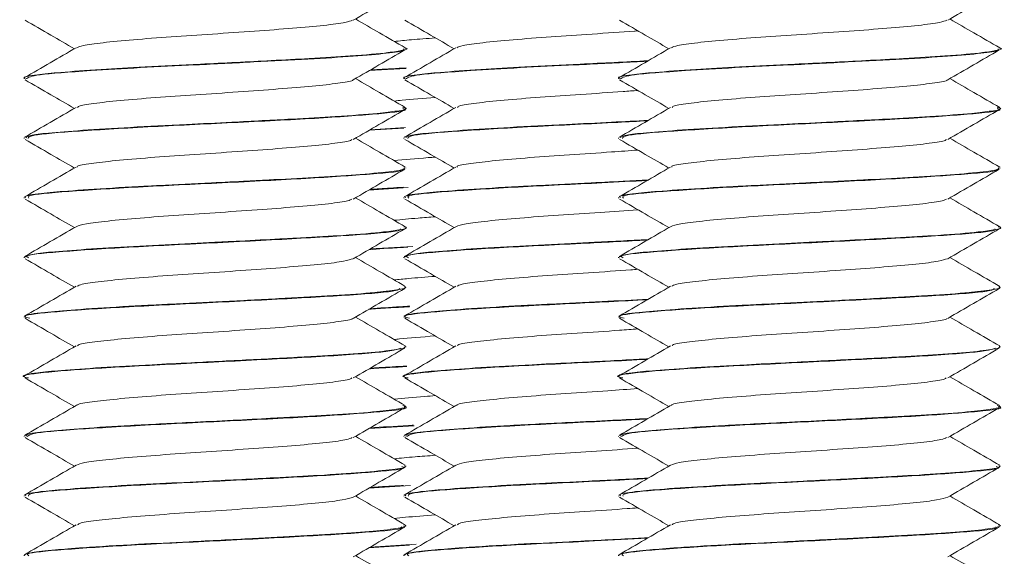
# Model space of a CAD drawing. Header units: millimetres. Extents: x -136 to 1613, y -2821 to -510.
# Tile 39 of 69: x 144 to 165, y -573 to -561. Entities that reach past the tile are written whole.
import ezdxf

# ---------------------------------------------------------------- set-up
doc = ezdxf.new("R2010")
doc.units = ezdxf.units.MM

msp = doc.modelspace()

# ---------------------------------------------------------------- linework, layer by layer
at = {"color": 7, "linetype": 'Continuous', "lineweight": 15}
for p, q in [((152.083, -561.933), (152.083, -561.923)), ((164.542, -561.933), (164.542, -561.923)), ((151.317, -562.386), (152.092, -562.34)), ((144.083, -562.548), (144.083, -562.559)), ((152.042, -562.548), (152.042, -562.559)), ((156.542, -562.548), (156.542, -562.559)), ((152.083, -563.183), (152.083, -563.174)), ((164.542, -563.183), (164.542, -563.174)), ((151.313, -563.638), (152.045, -563.594)), ((152.08, -563.58), (151.334, -563.626)), ((144.083, -563.798), (144.083, -563.808)), ((152.042, -563.798), (152.042, -563.808)), ((156.542, -563.798), (156.542, -563.808)), ((152.083, -564.433), (152.083, -564.423)), ((164.542, -564.433), (164.542, -564.423)), ((151.31, -564.89), (152.136, -564.837)), ((144.083, -565.048), (144.083, -565.058)), ((152.042, -565.048), (152.042, -565.058)), ((156.542, -565.048), (156.542, -565.058)), ((152.083, -565.683), (152.083, -565.673)), ((164.542, -565.683), (164.542, -565.673)), ((152.228, -566.071), (151.336, -566.125)), ((144.083, -566.298), (144.083, -566.308)), ((152.042, -566.298), (152.042, -566.308)), ((156.542, -566.298), (156.542, -566.308)), ((152.083, -566.933), (152.083, -566.923)), ((164.542, -566.933), (164.542, -566.923)), ((144.083, -567.548), (144.083, -567.558)), ((152.042, -567.548), (152.042, -567.558)), ((156.542, -567.548), (156.542, -567.558)), ((152.083, -568.183), (152.083, -568.173)), ((164.542, -568.183), (164.542, -568.173)), ((144.083, -568.798), (144.083, -568.809)), ((152.042, -568.798), (152.042, -568.809)), ((156.542, -568.798), (156.542, -568.809)), ((152.083, -569.434), (152.083, -569.423)), ((164.542, -569.434), (164.542, -569.423)), ((151.315, -569.887), (152.26, -569.832)), ((144.083, -570.048), (144.083, -570.059)), ((152.042, -570.048), (152.042, -570.059)), ((156.542, -570.048), (156.542, -570.059)), ((152.083, -570.683), (152.083, -570.673)), ((164.542, -570.683), (164.542, -570.673)), ((151.311, -571.139), (152.185, -571.085)), ((144.083, -571.298), (144.083, -571.308)), ((152.042, -571.298), (152.042, -571.308)), ((156.542, -571.298), (156.542, -571.308)), ((152.083, -571.933), (152.083, -571.923)), ((164.542, -571.933), (164.542, -571.923)), ((151.309, -572.39), (152.162, -572.335)), ((152.302, -572.317), (151.334, -572.376)), ((144.083, -572.548), (144.083, -572.558)), ((152.042, -572.548), (152.042, -572.558)), ((156.542, -572.548), (156.542, -572.558))]:
    msp.add_line(p, q, dxfattribs=at)
for points, knots in [([(150.983, -561.33), (151.162, -561.226), (151.522, -561.017), (151.882, -560.808), (152.062, -560.704)], [0, 0, 0, 0, 0.499689, 1, 1, 1, 1]), ([(163.442, -561.33), (163.622, -561.226), (163.981, -561.017), (164.341, -560.808), (164.521, -560.704)], [0, 0, 0, 0, 0.499695, 1, 1, 1, 1]), ([(152.073, -561.909), (151.893, -561.805), (151.545, -561.603), (151.197, -561.401), (151.029, -561.303)], [0, 0, 0, 0, 0.517424, 1, 1, 1, 1]), ([(164.532, -561.909), (164.352, -561.805), (164.004, -561.603), (163.656, -561.401), (163.488, -561.303)], [0, 0, 0, 0, 0.517429, 1, 1, 1, 1]), ([(144.104, -561.329), (144.284, -561.433), (144.628, -561.633), (144.972, -561.833), (145.137, -561.928)], [0, 0, 0, 0, 0.522709, 1, 1, 1, 1]), ([(145.192, -561.909), (145.224, -561.892), (145.294, -561.854), (145.714, -561.801), (146.348, -561.739), (147.15, -561.678), (148.035, -561.62), (148.922, -561.557), (149.736, -561.499), (150.393, -561.438), (150.837, -561.38), (150.926, -561.344), (150.966, -561.329)], [0, 0, 0, 0, 0.084346, 0.187102, 0.291642, 0.396098, 0.498908, 0.604003, 0.707148, 0.811181, 0.916015, 1, 1, 1, 1]), ([(152.063, -561.329), (152.243, -561.433), (152.588, -561.633), (152.932, -561.833), (153.096, -561.928)], [0, 0, 0, 0, 0.522712, 1, 1, 1, 1]), ([(156.563, -561.329), (156.743, -561.433), (157.088, -561.633), (157.432, -561.833), (157.596, -561.928)], [0, 0, 0, 0, 0.522711, 1, 1, 1, 1]), ([(157.651, -561.909), (157.683, -561.892), (157.754, -561.854), (158.173, -561.801), (158.807, -561.739), (159.609, -561.678), (160.494, -561.62), (161.381, -561.557), (162.196, -561.499), (162.852, -561.438), (163.296, -561.38), (163.385, -561.344), (163.425, -561.329)], [0, 0, 0, 0, 0.084347, 0.187103, 0.291643, 0.396098, 0.498908, 0.604003, 0.707148, 0.811181, 0.916015, 1, 1, 1, 1]), ([(151.84, -561.774), (151.954, -561.763), (152.193, -561.738), (152.528, -561.713), (152.704, -561.7)], [0, 0, 0, 0, 0.474207, 1, 1, 1, 1]), ([(153.151, -561.909), (153.183, -561.892), (153.254, -561.854), (153.673, -561.801), (154.307, -561.739), (155.111, -561.678), (155.987, -561.62), (156.63, -561.576), (156.923, -561.554), (156.948, -561.552)], [0, 0, 0, 0, 0.137456, 0.304912, 0.475274, 0.645499, 0.813043, 0.984311, 1, 1, 1, 1]), ([(152.071, -561.909), (152.072, -561.909), (152.154, -561.927), (152.032, -561.96), (151.72, -562.014), (151.031, -562.075), (150.141, -562.129), (149.079, -562.186), (147.873, -562.247), (146.642, -562.306), (145.629, -562.365), (144.845, -562.421), (144.288, -562.476), (144.038, -562.521), (144.096, -562.545), (144.102, -562.548)], [0, 0, 0, 0, 0.000765, 0.079355, 0.158132, 0.265928, 0.350557, 0.41819, 0.534898, 0.627807, 0.7098, 0.803579, 0.882585, 0.987564, 1, 1, 1, 1]), ([(145.172, -561.908), (144.993, -562.012), (144.633, -562.221), (144.273, -562.43), (144.093, -562.534)], [0, 0, 0, 0, 0.499693, 1, 1, 1, 1]), ([(153.132, -561.908), (152.952, -562.012), (152.592, -562.221), (152.232, -562.43), (152.052, -562.534)], [0, 0, 0, 0, 0.499694, 1, 1, 1, 1]), ([(164.53, -561.909), (164.531, -561.909), (164.613, -561.927), (164.491, -561.96), (164.179, -562.014), (163.491, -562.075), (162.6, -562.129), (161.539, -562.186), (160.332, -562.247), (159.101, -562.306), (158.089, -562.365), (157.304, -562.421), (156.747, -562.476), (156.497, -562.521), (156.555, -562.545), (156.561, -562.548)], [0, 0, 0, 0, 0.0007664, 0.0793561, 0.1581308, 0.2659285, 0.3505565, 0.41819, 0.5348978, 0.6278075, 0.7098001, 0.8035802, 0.8825848, 0.9875637, 1, 1, 1, 1]), ([(157.632, -561.908), (157.452, -562.012), (157.092, -562.221), (156.732, -562.43), (156.552, -562.534)], [0, 0, 0, 0, 0.499691, 1, 1, 1, 1]), ([(144.12, -562.559), (144.171, -562.53), (144.278, -562.471), (145.291, -562.397), (146.491, -562.323), (147.684, -562.267), (148.907, -562.204), (150.056, -562.144), (151.031, -562.086), (151.715, -562.022), (152.07, -561.974), (152.045, -561.944), (152.037, -561.933)], [0, 0, 0, 0, 0.131165, 0.274464, 0.371986, 0.467354, 0.564744, 0.66144, 0.757256, 0.854908, 0.950457, 1, 1, 1, 1]), ([(150.983, -562.58), (151.162, -562.476), (151.522, -562.267), (151.882, -562.058), (152.062, -561.954)], [0, 0, 0, 0, 0.499695, 1, 1, 1, 1]), ([(156.579, -562.559), (156.63, -562.53), (156.737, -562.471), (157.75, -562.397), (158.951, -562.323), (160.143, -562.267), (161.366, -562.204), (162.515, -562.144), (163.49, -562.086), (164.174, -562.022), (164.529, -561.974), (164.504, -561.944), (164.496, -561.933)], [0, 0, 0, 0, 0.131167, 0.274465, 0.371988, 0.467355, 0.564746, 0.661441, 0.757257, 0.854909, 0.950458, 1, 1, 1, 1]), ([(163.442, -562.58), (163.622, -562.476), (163.981, -562.267), (164.341, -562.058), (164.521, -561.954)], [0, 0, 0, 0, 0.4997008, 1, 1, 1, 1]), ([(152.093, -562.33), (151.891, -562.341), (151.604, -562.356), (151.396, -562.372), (151.334, -562.376)], [0, 0, 0, 0, 0.703734, 1, 1, 1, 1]), ([(157.165, -562.178), (156.689, -562.203), (155.819, -562.248), (154.6, -562.306), (153.589, -562.365), (152.804, -562.421), (152.247, -562.476), (151.997, -562.521), (152.055, -562.545), (152.061, -562.548)], [0, 0, 0, 0, 0.194403, 0.355332, 0.49735, 0.659785, 0.796627, 0.978459, 1, 1, 1, 1]), ([(152.079, -562.559), (152.13, -562.53), (152.237, -562.471), (153.249, -562.397), (154.452, -562.323), (155.637, -562.267), (156.577, -562.219), (157.051, -562.194), (157.147, -562.189)], [0, 0, 0, 0, 0.222468, 0.465513, 0.630921, 0.792672, 0.957854, 1, 1, 1, 1]), ([(144.104, -562.579), (144.284, -562.683), (144.628, -562.883), (144.972, -563.083), (145.137, -563.178)], [0, 0, 0, 0, 0.522709, 1, 1, 1, 1]), ([(145.205, -563.158), (145.215, -563.147), (145.243, -563.116), (145.578, -563.066), (146.155, -563.007), (146.921, -562.943), (147.79, -562.887), (148.686, -562.824), (149.525, -562.764), (150.242, -562.706), (150.73, -562.642), (150.976, -562.603), (150.974, -562.581), (150.974, -562.58)], [0, 0, 0, 0, 0.05524, 0.158951, 0.262966, 0.368218, 0.471131, 0.576238, 0.680592, 0.783991, 0.88938, 0.992493, 1, 1, 1, 1]), ([(152.073, -563.159), (151.893, -563.055), (151.545, -562.853), (151.197, -562.651), (151.029, -562.553)], [0, 0, 0, 0, 0.517424, 1, 1, 1, 1]), ([(152.063, -562.579), (152.243, -562.683), (152.588, -562.883), (152.932, -563.083), (153.096, -563.178)], [0, 0, 0, 0, 0.522712, 1, 1, 1, 1]), ([(156.563, -562.579), (156.743, -562.683), (157.088, -562.883), (157.432, -563.083), (157.596, -563.178)], [0, 0, 0, 0, 0.522711, 1, 1, 1, 1]), ([(157.665, -563.158), (157.674, -563.147), (157.702, -563.116), (158.037, -563.066), (158.615, -563.007), (159.38, -562.943), (160.249, -562.887), (161.145, -562.824), (161.985, -562.764), (162.701, -562.706), (163.189, -562.642), (163.435, -562.603), (163.433, -562.581), (163.433, -562.58)], [0, 0, 0, 0, 0.055238, 0.15895, 0.262965, 0.368217, 0.471131, 0.576238, 0.680592, 0.783992, 0.889382, 0.992494, 1, 1, 1, 1]), ([(164.532, -563.159), (164.352, -563.055), (164.004, -562.853), (163.656, -562.651), (163.488, -562.553)], [0, 0, 0, 0, 0.517429, 1, 1, 1, 1]), ([(151.84, -563.024), (151.895, -563.018), (152.12, -562.994), (152.452, -562.969), (152.702, -562.95)], [0, 0, 0, 0, 0.243086, 1, 1, 1, 1]), ([(153.165, -563.158), (153.174, -563.147), (153.202, -563.116), (153.538, -563.066), (154.114, -563.007), (154.881, -562.943), (155.746, -562.887), (156.468, -562.837), (156.845, -562.809), (156.947, -562.802)], [0, 0, 0, 0, 0.0897858, 0.2583606, 0.4274308, 0.5985073, 0.7657877, 0.9366306, 1, 1, 1, 1]), ([(145.172, -563.158), (144.993, -563.262), (144.633, -563.471), (144.273, -563.68), (144.093, -563.784)], [0, 0, 0, 0, 0.499693, 1, 1, 1, 1]), ([(152.021, -563.159), (152.046, -563.165), (152.154, -563.19), (151.942, -563.23), (151.477, -563.288), (150.708, -563.347), (149.647, -563.405), (148.556, -563.463), (147.39, -563.52), (146.29, -563.575), (145.283, -563.638), (144.592, -563.692), (144.153, -563.745), (144.134, -563.78), (144.123, -563.798)], [0, 0, 0, 0, 0.026767, 0.118613, 0.195265, 0.298973, 0.382936, 0.483621, 0.557649, 0.653793, 0.749062, 0.840488, 0.917216, 1, 1, 1, 1]), ([(153.132, -563.158), (152.952, -563.262), (152.592, -563.471), (152.232, -563.68), (152.052, -563.784)], [0, 0, 0, 0, 0.499694, 1, 1, 1, 1]), ([(157.632, -563.158), (157.452, -563.262), (157.092, -563.471), (156.732, -563.68), (156.552, -563.784)], [0, 0, 0, 0, 0.499691, 1, 1, 1, 1]), ([(164.481, -563.159), (164.505, -563.165), (164.613, -563.19), (164.402, -563.23), (163.936, -563.288), (163.168, -563.347), (162.106, -563.405), (161.015, -563.463), (159.849, -563.52), (158.749, -563.575), (157.742, -563.638), (157.051, -563.692), (156.612, -563.745), (156.593, -563.78), (156.583, -563.798)], [0, 0, 0, 0, 0.026766, 0.118614, 0.195265, 0.298973, 0.382935, 0.483621, 0.557649, 0.653793, 0.74906, 0.840487, 0.917216, 1, 1, 1, 1]), ([(144.166, -563.808), (144.175, -563.786), (144.197, -563.733), (145.169, -563.654), (146.727, -563.56), (148.586, -563.472), (150.353, -563.381), (151.588, -563.289), (152.163, -563.226), (152.039, -563.189), (152.019, -563.183)], [0, 0, 0, 0, 0.1054762, 0.2490955, 0.3948894, 0.538955, 0.6836364, 0.8289035, 0.9726777, 1, 1, 1, 1]), ([(150.983, -563.83), (151.162, -563.726), (151.522, -563.517), (151.882, -563.308), (152.062, -563.204)], [0, 0, 0, 0, 0.499695, 1, 1, 1, 1]), ([(156.626, -563.808), (156.635, -563.786), (156.656, -563.733), (157.628, -563.654), (159.186, -563.56), (161.045, -563.472), (162.812, -563.381), (164.047, -563.289), (164.623, -563.226), (164.498, -563.189), (164.479, -563.183)], [0, 0, 0, 0, 0.1054772, 0.2490959, 0.3948893, 0.5389555, 0.6836364, 0.8289034, 0.9726783, 1, 1, 1, 1]), ([(163.442, -563.83), (163.622, -563.726), (163.981, -563.517), (164.341, -563.308), (164.521, -563.204)], [0, 0, 0, 0, 0.4997008, 1, 1, 1, 1]), ([(157.167, -563.428), (156.913, -563.441), (156.355, -563.471), (155.347, -563.52), (154.25, -563.575), (153.242, -563.638), (152.551, -563.692), (152.112, -563.745), (152.093, -563.78), (152.083, -563.798)], [0, 0, 0, 0, 0.107105, 0.235111, 0.401358, 0.566088, 0.724179, 0.856854, 1, 1, 1, 1]), ([(152.126, -563.808), (152.134, -563.786), (152.155, -563.733), (153.131, -563.654), (154.674, -563.56), (156.185, -563.49), (156.944, -563.449), (157.148, -563.438)], [0, 0, 0, 0, 0.178174, 0.420777, 0.667054, 0.910413, 1, 1, 1, 1]), ([(144.104, -563.829), (144.284, -563.933), (144.628, -564.133), (144.972, -564.333), (145.137, -564.428)], [0, 0, 0, 0, 0.522703, 1, 1, 1, 1]), ([(145.197, -564.408), (145.197, -564.403), (145.196, -564.377), (145.462, -564.331), (145.975, -564.274), (146.7, -564.21), (147.548, -564.152), (148.445, -564.092), (149.307, -564.029), (150.064, -563.972), (150.621, -563.909), (150.928, -563.863), (150.948, -563.836), (150.954, -563.829)], [0, 0, 0, 0, 0.025925, 0.130549, 0.233742, 0.339148, 0.442459, 0.546937, 0.651984, 0.754926, 0.860227, 0.96411, 1, 1, 1, 1]), ([(152.073, -564.409), (151.893, -564.305), (151.545, -564.103), (151.197, -563.901), (151.029, -563.803)], [0, 0, 0, 0, 0.517424, 1, 1, 1, 1]), ([(152.063, -563.829), (152.243, -563.933), (152.588, -564.133), (152.932, -564.333), (153.096, -564.428)], [0, 0, 0, 0, 0.522706, 1, 1, 1, 1]), ([(156.563, -563.829), (156.743, -563.933), (157.088, -564.133), (157.432, -564.333), (157.596, -564.428)], [0, 0, 0, 0, 0.5227055, 1, 1, 1, 1]), ([(157.656, -564.408), (157.656, -564.403), (157.656, -564.377), (157.921, -564.331), (158.434, -564.274), (159.159, -564.21), (160.007, -564.152), (160.905, -564.092), (161.766, -564.029), (162.523, -563.972), (163.08, -563.909), (163.387, -563.863), (163.408, -563.836), (163.413, -563.829)], [0, 0, 0, 0, 0.025923, 0.130549, 0.233742, 0.339148, 0.442457, 0.546936, 0.651983, 0.754925, 0.860227, 0.96411, 1, 1, 1, 1]), ([(164.532, -564.409), (164.352, -564.305), (164.004, -564.103), (163.656, -563.901), (163.488, -563.803)], [0, 0, 0, 0, 0.517429, 1, 1, 1, 1]), ([(153.156, -564.408), (153.156, -564.403), (153.156, -564.377), (153.421, -564.331), (153.934, -564.274), (154.66, -564.21), (155.505, -564.152), (156.303, -564.099), (156.766, -564.065), (156.947, -564.052)], [0, 0, 0, 0, 0.042195, 0.212491, 0.380455, 0.552022, 0.720175, 0.890233, 1, 1, 1, 1]), ([(151.837, -564.273), (152.058, -564.252), (152.318, -564.227), (152.652, -564.204), (152.703, -564.2)], [0, 0, 0, 0, 0.846982, 1, 1, 1, 1]), ([(145.172, -564.408), (144.993, -564.512), (144.633, -564.721), (144.273, -564.93), (144.093, -565.034)], [0, 0, 0, 0, 0.499693, 1, 1, 1, 1]), ([(152.041, -564.423), (152.051, -564.432), (152.083, -564.458), (151.801, -564.501), (151.208, -564.562), (150.319, -564.62), (149.586, -564.658), (149.073, -564.685), (148.641, -564.708), (147.897, -564.746), (147.116, -564.784), (146.43, -564.819), (145.742, -564.858), (144.997, -564.909), (144.376, -564.964), (144.073, -565.012), (144.112, -565.041), (144.123, -565.048)], [0, 0, 0, 0, 0.039216, 0.12203, 0.224155, 0.316494, 0.400107, 0.416343, 0.444567, 0.50589, 0.594199, 0.63103, 0.680685, 0.78019, 0.863651, 0.964865, 1, 1, 1, 1]), ([(144.186, -565.058), (144.169, -565.041), (144.123, -564.994), (144.945, -564.92), (146.407, -564.826), (148.248, -564.739), (150.061, -564.646), (151.399, -564.556), (152.077, -564.493), (152.018, -564.458), (152.011, -564.454)], [0, 0, 0, 0, 0.08156, 0.230175, 0.381047, 0.529567, 0.679997, 0.82926, 0.978409, 1, 1, 1, 1]), ([(150.983, -565.08), (151.162, -564.976), (151.522, -564.767), (151.882, -564.558), (152.062, -564.454)], [0, 0, 0, 0, 0.499695, 1, 1, 1, 1]), ([(153.132, -564.408), (152.952, -564.512), (152.592, -564.721), (152.232, -564.93), (152.052, -565.034)], [0, 0, 0, 0, 0.499694, 1, 1, 1, 1]), ([(157.632, -564.408), (157.452, -564.512), (157.092, -564.721), (156.732, -564.93), (156.552, -565.034)], [0, 0, 0, 0, 0.499691, 1, 1, 1, 1]), ([(164.501, -564.423), (164.511, -564.432), (164.542, -564.458), (164.26, -564.501), (163.667, -564.562), (162.778, -564.62), (162.045, -564.658), (161.532, -564.685), (161.1, -564.708), (160.356, -564.746), (159.575, -564.784), (158.889, -564.819), (158.202, -564.858), (157.456, -564.909), (156.835, -564.964), (156.532, -565.012), (156.572, -565.041), (156.582, -565.048)], [0, 0, 0, 0, 0.039218, 0.12203, 0.224156, 0.316495, 0.400108, 0.416344, 0.444568, 0.50589, 0.5942, 0.631031, 0.680686, 0.780192, 0.863651, 0.964866, 1, 1, 1, 1]), ([(156.645, -565.058), (156.629, -565.041), (156.583, -564.994), (157.404, -564.92), (158.866, -564.826), (160.707, -564.739), (162.52, -564.646), (163.858, -564.556), (164.537, -564.493), (164.477, -564.458), (164.47, -564.454)], [0, 0, 0, 0, 0.0815598, 0.2301767, 0.3810474, 0.5295672, 0.6799968, 0.8292602, 0.97841, 1, 1, 1, 1]), ([(163.442, -565.08), (163.622, -564.976), (163.981, -564.767), (164.341, -564.558), (164.521, -564.454)], [0, 0, 0, 0, 0.4997008, 1, 1, 1, 1]), ([(157.166, -564.678), (157.137, -564.68), (156.996, -564.687), (156.6, -564.708), (155.856, -564.746), (155.075, -564.784), (154.389, -564.819), (153.702, -564.858), (152.956, -564.909), (152.335, -564.964), (152.032, -565.012), (152.072, -565.041), (152.082, -565.048)], [0, 0, 0, 0, 0.0121, 0.059872, 0.163667, 0.313141, 0.375481, 0.459527, 0.627952, 0.769216, 0.940532, 1, 1, 1, 1]), ([(152.145, -565.058), (152.129, -565.041), (152.082, -564.994), (152.906, -564.92), (154.358, -564.826), (155.95, -564.752), (156.834, -564.705), (157.148, -564.688)], [0, 0, 0, 0, 0.133373, 0.376402, 0.623118, 0.865989, 1, 1, 1, 1]), ([(152.035, -564.832), (151.942, -564.837), (151.675, -564.852), (151.467, -564.867), (151.333, -564.877)], [0, 0, 0, 0, 0.352577, 1, 1, 1, 1]), ([(144.104, -565.079), (144.284, -565.183), (144.628, -565.383), (144.972, -565.583), (145.137, -565.678)], [0, 0, 0, 0, 0.522703, 1, 1, 1, 1]), ([(145.173, -565.658), (145.227, -565.638), (145.334, -565.597), (145.817, -565.54), (146.487, -565.477), (147.31, -565.417), (148.202, -565.359), (149.081, -565.295), (149.874, -565.238), (150.492, -565.176), (150.876, -565.123), (150.932, -565.091), (150.954, -565.079)], [0, 0, 0, 0, 0.103426, 0.206146, 0.31114, 0.415147, 0.518502, 0.623681, 0.72653, 0.831177, 0.935725, 1, 1, 1, 1]), ([(152.073, -565.659), (151.893, -565.555), (151.545, -565.353), (151.197, -565.151), (151.029, -565.053)], [0, 0, 0, 0, 0.517424, 1, 1, 1, 1]), ([(152.063, -565.079), (152.243, -565.183), (152.588, -565.383), (152.932, -565.583), (153.096, -565.678)], [0, 0, 0, 0, 0.522706, 1, 1, 1, 1]), ([(156.563, -565.079), (156.743, -565.183), (157.088, -565.383), (157.432, -565.583), (157.596, -565.678)], [0, 0, 0, 0, 0.5227055, 1, 1, 1, 1]), ([(157.632, -565.658), (157.686, -565.638), (157.793, -565.597), (158.276, -565.54), (158.946, -565.477), (159.769, -565.417), (160.661, -565.359), (161.54, -565.295), (162.333, -565.238), (162.951, -565.176), (163.335, -565.123), (163.392, -565.091), (163.413, -565.079)], [0, 0, 0, 0, 0.103428, 0.206146, 0.311139, 0.415147, 0.518502, 0.62368, 0.726529, 0.831176, 0.935723, 1, 1, 1, 1]), ([(164.532, -565.659), (164.352, -565.555), (164.004, -565.353), (163.656, -565.151), (163.488, -565.053)], [0, 0, 0, 0, 0.517429, 1, 1, 1, 1]), ([(153.132, -565.658), (153.186, -565.638), (153.293, -565.597), (153.776, -565.54), (154.446, -565.477), (155.268, -565.417), (156.137, -565.36), (156.685, -565.321), (156.948, -565.302)], [0, 0, 0, 0, 0.168544, 0.335934, 0.507028, 0.676516, 0.844942, 1, 1, 1, 1]), ([(151.84, -565.524), (151.995, -565.508), (152.244, -565.484), (152.579, -565.46), (152.704, -565.451)], [0, 0, 0, 0, 0.626761, 1, 1, 1, 1]), ([(145.172, -565.658), (144.993, -565.762), (144.633, -565.971), (144.273, -566.18), (144.093, -566.284)], [0, 0, 0, 0, 0.499705, 1, 1, 1, 1]), ([(152.04, -565.659), (152.056, -565.662), (152.145, -565.684), (151.994, -565.72), (151.617, -565.775), (150.885, -565.836), (150.067, -565.882), (149.327, -565.922), (148.784, -565.95), (148.323, -565.974), (147.98, -565.991), (147.38, -566.021), (146.465, -566.065), (145.465, -566.125), (144.724, -566.181), (144.193, -566.236), (144.132, -566.276), (144.097, -566.298)], [0, 0, 0, 0, 0.017305, 0.0966716, 0.1741565, 0.2818043, 0.3667764, 0.4035262, 0.4698645, 0.4966071, 0.5116378, 0.5501107, 0.6371008, 0.7303668, 0.8207505, 0.8982138, 1, 1, 1, 1]), ([(144.177, -566.308), (144.152, -566.297), (144.058, -566.256), (144.744, -566.186), (146.099, -566.093), (147.909, -566.006), (149.75, -565.911), (151.204, -565.824), (151.998, -565.753), (151.977, -565.713), (151.972, -565.703)], [0, 0, 0, 0, 0.053978, 0.203206, 0.353823, 0.502398, 0.653334, 0.802096, 0.95221, 1, 1, 1, 1]), ([(150.983, -566.33), (151.162, -566.226), (151.522, -566.017), (151.882, -565.808), (152.062, -565.704)], [0, 0, 0, 0, 0.499695, 1, 1, 1, 1]), ([(153.132, -565.658), (152.952, -565.762), (152.592, -565.971), (152.232, -566.18), (152.052, -566.284)], [0, 0, 0, 0, 0.499705, 1, 1, 1, 1]), ([(157.632, -565.658), (157.452, -565.762), (157.092, -565.971), (156.732, -566.18), (156.552, -566.284)], [0, 0, 0, 0, 0.499703, 1, 1, 1, 1]), ([(164.499, -565.659), (164.515, -565.662), (164.604, -565.684), (164.454, -565.72), (164.076, -565.775), (163.344, -565.836), (162.526, -565.882), (161.787, -565.922), (161.243, -565.95), (160.782, -565.974), (160.44, -565.991), (159.839, -566.021), (158.924, -566.065), (157.924, -566.125), (157.183, -566.181), (156.653, -566.236), (156.591, -566.276), (156.556, -566.298)], [0, 0, 0, 0, 0.017305, 0.09667, 0.174156, 0.281804, 0.366776, 0.403526, 0.469864, 0.496607, 0.511638, 0.550111, 0.637101, 0.730365, 0.820751, 0.898214, 1, 1, 1, 1]), ([(156.637, -566.308), (156.612, -566.297), (156.517, -566.256), (157.204, -566.186), (158.558, -566.093), (160.368, -566.006), (162.209, -565.911), (163.663, -565.824), (164.457, -565.753), (164.436, -565.713), (164.431, -565.703)], [0, 0, 0, 0, 0.053976, 0.203206, 0.353823, 0.502398, 0.653335, 0.802097, 0.952209, 1, 1, 1, 1]), ([(163.442, -566.33), (163.622, -566.226), (163.981, -566.017), (164.341, -565.808), (164.521, -565.704)], [0, 0, 0, 0, 0.4997008, 1, 1, 1, 1]), ([(157.166, -565.928), (156.97, -565.938), (156.664, -565.954), (156.282, -565.974), (155.94, -565.991), (155.339, -566.021), (154.424, -566.065), (153.424, -566.125), (152.683, -566.181), (152.153, -566.236), (152.091, -566.276), (152.056, -566.298)], [0, 0, 0, 0, 0.082348, 0.12864, 0.154658, 0.221254, 0.37183, 0.53327, 0.689724, 0.823811, 1, 1, 1, 1]), ([(152.137, -566.308), (152.112, -566.297), (152.017, -566.256), (152.705, -566.186), (154.052, -566.093), (155.714, -566.014), (156.723, -565.961), (157.148, -565.938)], [0, 0, 0, 0, 0.088369, 0.332689, 0.57928, 0.822527, 1, 1, 1, 1]), ([(151.309, -566.141), (151.512, -566.125), (151.742, -566.107), (152.085, -566.089), (152.124, -566.087)], [0, 0, 0, 0, 0.884111, 1, 1, 1, 1]), ([(144.104, -566.329), (144.284, -566.433), (144.628, -566.633), (144.972, -566.833), (145.137, -566.928)], [0, 0, 0, 0, 0.522703, 1, 1, 1, 1]), ([(145.199, -566.908), (145.222, -566.893), (145.278, -566.858), (145.669, -566.806), (146.286, -566.745), (147.077, -566.683), (147.958, -566.626), (148.848, -566.562), (149.672, -566.503), (150.345, -566.444), (150.818, -566.383), (150.925, -566.346), (150.975, -566.329)], [0, 0, 0, 0, 0.075124, 0.178027, 0.282347, 0.386999, 0.489689, 0.594734, 0.698145, 0.801886, 0.906842, 1, 1, 1, 1]), ([(152.073, -566.909), (151.893, -566.805), (151.545, -566.603), (151.197, -566.401), (151.029, -566.303)], [0, 0, 0, 0, 0.517424, 1, 1, 1, 1]), ([(152.063, -566.329), (152.243, -566.433), (152.588, -566.633), (152.932, -566.833), (153.096, -566.928)], [0, 0, 0, 0, 0.522706, 1, 1, 1, 1]), ([(156.563, -566.329), (156.743, -566.433), (157.088, -566.633), (157.432, -566.833), (157.596, -566.928)], [0, 0, 0, 0, 0.5227055, 1, 1, 1, 1]), ([(157.658, -566.908), (157.681, -566.893), (157.737, -566.858), (158.128, -566.806), (158.745, -566.745), (159.536, -566.683), (160.417, -566.626), (161.307, -566.562), (162.131, -566.503), (162.804, -566.444), (163.277, -566.383), (163.384, -566.346), (163.434, -566.329)], [0, 0, 0, 0, 0.075123, 0.178027, 0.282347, 0.386999, 0.489689, 0.594735, 0.698146, 0.801887, 0.906842, 1, 1, 1, 1]), ([(164.532, -566.909), (164.352, -566.805), (164.004, -566.603), (163.656, -566.401), (163.488, -566.303)], [0, 0, 0, 0, 0.517429, 1, 1, 1, 1]), ([(153.158, -566.908), (153.181, -566.893), (153.237, -566.858), (153.628, -566.806), (154.245, -566.745), (155.037, -566.682), (155.911, -566.626), (156.579, -566.579), (156.899, -566.555), (156.947, -566.552)], [0, 0, 0, 0, 0.12241, 0.29009, 0.460075, 0.6306, 0.797932, 0.969098, 1, 1, 1, 1]), ([(151.84, -566.774), (151.935, -566.764), (152.17, -566.74), (152.504, -566.715), (152.703, -566.7)], [0, 0, 0, 0, 0.402744, 1, 1, 1, 1]), ([(144.203, -567.579), (144.153, -567.567), (143.981, -567.525), (144.555, -567.451), (145.808, -567.36), (147.569, -567.272), (149.429, -567.178), (150.983, -567.091), (151.912, -567.013), (151.948, -566.968), (151.959, -566.953)], [0, 0, 0, 0, 0.059279, 0.204392, 0.349198, 0.49316, 0.638995, 0.782596, 0.928366, 1, 1, 1, 1]), ([(145.172, -566.908), (144.993, -567.012), (144.633, -567.221), (144.273, -567.43), (144.093, -567.534)], [0, 0, 0, 0, 0.499705, 1, 1, 1, 1]), ([(152.055, -566.923), (152.064, -566.927), (152.114, -566.951), (151.952, -566.977), (151.76, -567.003), (151.685, -567.012), (151.643, -567.016), (151.622, -567.019), (151.613, -567.02), (151.611, -567.02), (151.61, -567.02), (151.61, -567.02), (151.61, -567.02), (151.61, -567.02), (151.61, -567.02), (151.609, -567.02), (151.609, -567.02), (151.598, -567.021), (151.571, -567.024), (151.486, -567.033), (151.172, -567.062), (150.509, -567.109), (149.424, -567.167), (148.278, -567.227), (147.337, -567.273), (146.645, -567.307), (145.94, -567.346), (145.144, -567.398), (144.42, -567.458), (144.073, -567.51), (144.109, -567.541), (144.118, -567.548)], [0, 0, 0, 0, 0.018932, 0.109252, 0.132796, 0.145376, 0.151867, 0.155165, 0.155993, 0.156408, 0.156462, 0.156487, 0.1565, 0.156503, 0.156505, 0.156527, 0.156567, 0.156929, 0.161812, 0.170216, 0.197582, 0.300054, 0.391255, 0.487609, 0.575296, 0.614715, 0.660593, 0.760858, 0.850738, 0.96589, 1, 1, 1, 1]), ([(150.983, -567.58), (151.162, -567.476), (151.522, -567.267), (151.882, -567.058), (152.062, -566.954)], [0, 0, 0, 0, 0.499695, 1, 1, 1, 1]), ([(153.132, -566.908), (152.952, -567.012), (152.592, -567.221), (152.232, -567.43), (152.052, -567.534)], [0, 0, 0, 0, 0.499705, 1, 1, 1, 1]), ([(156.662, -567.579), (156.612, -567.567), (156.44, -567.525), (157.014, -567.451), (158.267, -567.36), (160.028, -567.272), (161.889, -567.178), (163.442, -567.091), (164.371, -567.013), (164.407, -566.968), (164.419, -566.953)], [0, 0, 0, 0, 0.0592783, 0.2043909, 0.349197, 0.4931602, 0.6389944, 0.7825964, 0.928367, 1, 1, 1, 1]), ([(157.632, -566.908), (157.452, -567.012), (157.092, -567.221), (156.732, -567.43), (156.552, -567.534)], [0, 0, 0, 0, 0.499703, 1, 1, 1, 1]), ([(164.514, -566.923), (164.523, -566.927), (164.573, -566.951), (164.411, -566.977), (164.22, -567.003), (164.144, -567.012), (164.102, -567.016), (164.082, -567.019), (164.073, -567.02), (164.07, -567.02), (164.069, -567.02), (164.069, -567.02), (164.069, -567.02), (164.069, -567.02), (164.069, -567.02), (164.069, -567.02), (164.068, -567.02), (164.057, -567.021), (164.03, -567.024), (163.945, -567.033), (163.631, -567.062), (162.968, -567.109), (161.883, -567.167), (160.737, -567.227), (159.796, -567.273), (159.104, -567.307), (158.399, -567.346), (157.603, -567.398), (156.879, -567.458), (156.532, -567.51), (156.569, -567.541), (156.577, -567.548)], [0, 0, 0, 0, 0.018932, 0.109252, 0.132795, 0.145375, 0.151867, 0.155164, 0.155993, 0.156409, 0.156461, 0.156487, 0.1565, 0.156504, 0.156505, 0.156526, 0.156567, 0.156929, 0.161812, 0.170216, 0.197582, 0.300054, 0.391255, 0.487609, 0.575295, 0.614715, 0.660593, 0.760858, 0.850738, 0.965891, 1, 1, 1, 1]), ([(163.442, -567.58), (163.622, -567.476), (163.981, -567.267), (164.341, -567.058), (164.521, -566.954)], [0, 0, 0, 0, 0.4997008, 1, 1, 1, 1]), ([(152.162, -567.579), (152.112, -567.567), (151.94, -567.525), (152.515, -567.451), (153.764, -567.36), (155.476, -567.275), (156.61, -567.216), (157.147, -567.189)], [0, 0, 0, 0, 0.095142, 0.3280485, 0.5604636, 0.7915246, 1, 1, 1, 1]), ([(157.166, -567.178), (156.846, -567.195), (156.168, -567.23), (155.296, -567.273), (154.605, -567.307), (153.899, -567.346), (153.103, -567.398), (152.379, -567.458), (152.032, -567.51), (152.069, -567.541), (152.077, -567.548)], [0, 0, 0, 0, 0.1331083, 0.2814608, 0.3481524, 0.4257731, 0.5954069, 0.7474703, 0.9422924, 1, 1, 1, 1]), ([(151.31, -567.39), (151.433, -567.38), (151.655, -567.362), (152.008, -567.345), (152.164, -567.337)], [0, 0, 0, 0, 0.557234, 1, 1, 1, 1]), ([(152.165, -567.325), (152.102, -567.328), (151.788, -567.345), (151.535, -567.363), (151.333, -567.377)], [0, 0, 0, 0, 0.200481, 1, 1, 1, 1]), ([(144.104, -567.579), (144.284, -567.683), (144.628, -567.883), (144.972, -568.083), (145.137, -568.178)], [0, 0, 0, 0, 0.522703, 1, 1, 1, 1]), ([(145.205, -568.158), (145.21, -568.149), (145.228, -568.119), (145.539, -568.071), (146.097, -568.012), (146.85, -567.949), (147.713, -567.892), (148.611, -567.83), (149.458, -567.768), (150.187, -567.711), (150.698, -567.647), (150.961, -567.606), (150.965, -567.583), (150.965, -567.58)], [0, 0, 0, 0, 0.045995, 0.150026, 0.253733, 0.359075, 0.462056, 0.567004, 0.671617, 0.774814, 0.88022, 0.983515, 1, 1, 1, 1]), ([(152.073, -568.159), (151.893, -568.055), (151.545, -567.853), (151.197, -567.651), (151.029, -567.553)], [0, 0, 0, 0, 0.517424, 1, 1, 1, 1]), ([(152.063, -567.579), (152.243, -567.683), (152.588, -567.883), (152.932, -568.083), (153.096, -568.178)], [0, 0, 0, 0, 0.522706, 1, 1, 1, 1]), ([(156.563, -567.579), (156.743, -567.683), (157.088, -567.883), (157.432, -568.083), (157.596, -568.178)], [0, 0, 0, 0, 0.5227055, 1, 1, 1, 1]), ([(157.664, -568.158), (157.67, -568.149), (157.687, -568.119), (157.999, -568.071), (158.556, -568.012), (159.309, -567.949), (160.173, -567.892), (161.07, -567.83), (161.917, -567.768), (162.647, -567.711), (163.157, -567.647), (163.42, -567.606), (163.424, -567.583), (163.424, -567.58)], [0, 0, 0, 0, 0.0459944, 0.1500263, 0.253732, 0.359074, 0.4620542, 0.5670037, 0.6716156, 0.7748131, 0.8802171, 0.9835144, 1, 1, 1, 1]), ([(164.532, -568.159), (164.352, -568.055), (164.004, -567.853), (163.656, -567.651), (163.488, -567.553)], [0, 0, 0, 0, 0.517429, 1, 1, 1, 1]), ([(153.164, -568.158), (153.17, -568.149), (153.187, -568.119), (153.499, -568.071), (154.056, -568.012), (154.81, -567.949), (155.67, -567.892), (156.416, -567.841), (156.82, -567.811), (156.947, -567.802)], [0, 0, 0, 0, 0.074782, 0.243929, 0.412547, 0.583823, 0.75126, 0.921899, 1, 1, 1, 1]), ([(151.839, -568.024), (151.876, -568.02), (152.098, -567.996), (152.416, -567.968), (152.701, -567.949), (152.701, -567.949)], [0, 0, 0, 0, 0.166824, 0.998665, 1, 1, 1, 1]), ([(144.175, -568.829), (144.139, -568.822), (143.945, -568.786), (144.404, -568.716), (145.529, -568.627), (147.234, -568.537), (149.101, -568.445), (150.74, -568.358), (151.817, -568.273), (151.929, -568.224), (151.973, -568.204)], [0, 0, 0, 0, 0.032796, 0.178591, 0.32268, 0.467353, 0.612647, 0.756425, 0.90239, 1, 1, 1, 1]), ([(152.068, -568.159), (152.071, -568.176), (152.075, -568.202), (151.893, -568.235), (151.602, -568.274), (151.036, -568.324), (150.081, -568.383), (148.9, -568.444), (147.734, -568.504), (146.637, -568.557), (145.672, -568.612), (144.853, -568.67), (144.281, -568.726), (144.038, -568.772), (144.091, -568.797), (144.095, -568.798)], [0, 0, 0, 0, 0.077911, 0.120633, 0.166157, 0.25924, 0.347351, 0.447718, 0.550442, 0.615426, 0.710041, 0.802237, 0.881499, 0.99146, 1, 1, 1, 1]), ([(145.172, -568.158), (144.993, -568.262), (144.633, -568.471), (144.273, -568.68), (144.093, -568.784)], [0, 0, 0, 0, 0.499705, 1, 1, 1, 1]), ([(150.983, -568.83), (151.162, -568.726), (151.522, -568.517), (151.882, -568.308), (152.062, -568.204)], [0, 0, 0, 0, 0.499695, 1, 1, 1, 1]), ([(153.132, -568.158), (152.952, -568.262), (152.592, -568.471), (152.232, -568.68), (152.052, -568.784)], [0, 0, 0, 0, 0.499705, 1, 1, 1, 1]), ([(156.634, -568.829), (156.598, -568.822), (156.404, -568.786), (156.863, -568.716), (157.989, -568.627), (159.693, -568.537), (161.56, -568.445), (163.199, -568.358), (164.276, -568.273), (164.388, -568.224), (164.433, -568.204)], [0, 0, 0, 0, 0.032796, 0.178591, 0.322679, 0.467353, 0.612647, 0.756426, 0.90239, 1, 1, 1, 1]), ([(164.527, -568.159), (164.53, -568.176), (164.534, -568.202), (164.352, -568.235), (164.061, -568.274), (163.496, -568.324), (162.541, -568.383), (161.359, -568.444), (160.193, -568.504), (159.096, -568.557), (158.131, -568.612), (157.312, -568.67), (156.741, -568.726), (156.498, -568.772), (156.55, -568.797), (156.554, -568.798)], [0, 0, 0, 0, 0.077911, 0.120632, 0.166158, 0.259239, 0.347351, 0.447717, 0.550442, 0.615426, 0.710041, 0.802237, 0.881498, 0.99146, 1, 1, 1, 1]), ([(157.632, -568.158), (157.452, -568.262), (157.092, -568.471), (156.732, -568.68), (156.552, -568.784)], [0, 0, 0, 0, 0.499703, 1, 1, 1, 1]), ([(163.442, -568.83), (163.622, -568.726), (163.981, -568.517), (164.341, -568.308), (164.521, -568.204)], [0, 0, 0, 0, 0.4997008, 1, 1, 1, 1]), ([(152.134, -568.829), (152.098, -568.822), (151.904, -568.786), (152.362, -568.716), (153.494, -568.627), (155.172, -568.537), (156.534, -568.473), (157.108, -568.441), (157.147, -568.439)], [0, 0, 0, 0, 0.0525985, 0.2864308, 0.5175248, 0.7495588, 0.9825867, 1, 1, 1, 1]), ([(157.166, -568.428), (157.063, -568.433), (156.554, -568.461), (155.689, -568.504), (154.597, -568.557), (153.631, -568.612), (152.812, -568.67), (152.241, -568.726), (151.998, -568.772), (152.05, -568.797), (152.054, -568.798)], [0, 0, 0, 0, 0.045121, 0.222728, 0.335085, 0.498672, 0.658075, 0.795114, 0.985236, 1, 1, 1, 1]), ([(151.314, -568.638), (151.357, -568.634), (151.544, -568.619), (151.862, -568.603), (152.106, -568.591)], [0, 0, 0, 0, 0.229943, 1, 1, 1, 1]), ([(152.107, -568.579), (151.899, -568.59), (151.606, -568.606), (151.395, -568.622), (151.334, -568.626)], [0, 0, 0, 0, 0.709368, 1, 1, 1, 1]), ([(144.104, -568.829), (144.284, -568.933), (144.628, -569.133), (144.972, -569.333), (145.137, -569.428)], [0, 0, 0, 0, 0.522703, 1, 1, 1, 1]), ([(145.19, -569.408), (145.189, -569.404), (145.183, -569.381), (145.429, -569.336), (145.921, -569.279), (146.632, -569.215), (147.472, -569.157), (148.369, -569.097), (149.237, -569.034), (150.005, -568.977), (150.582, -568.914), (150.912, -568.866), (150.942, -568.838), (150.952, -568.829)], [0, 0, 0, 0, 0.016693, 0.121535, 0.224576, 0.329952, 0.433497, 0.537702, 0.642889, 0.7458, 0.850994, 0.955182, 1, 1, 1, 1]), ([(152.073, -569.409), (151.893, -569.305), (151.545, -569.103), (151.197, -568.901), (151.029, -568.803)], [0, 0, 0, 0, 0.51743, 1, 1, 1, 1]), ([(152.063, -568.829), (152.243, -568.933), (152.588, -569.133), (152.932, -569.333), (153.096, -569.428)], [0, 0, 0, 0, 0.522706, 1, 1, 1, 1]), ([(156.563, -568.829), (156.743, -568.933), (157.088, -569.133), (157.432, -569.333), (157.596, -569.428)], [0, 0, 0, 0, 0.5227055, 1, 1, 1, 1]), ([(157.649, -569.408), (157.649, -569.404), (157.642, -569.381), (157.888, -569.336), (158.38, -569.279), (159.091, -569.215), (159.931, -569.157), (160.828, -569.097), (161.696, -569.034), (162.465, -568.977), (163.041, -568.914), (163.371, -568.866), (163.402, -568.838), (163.411, -568.829)], [0, 0, 0, 0, 0.016694, 0.121536, 0.224577, 0.329953, 0.433499, 0.537702, 0.64289, 0.745801, 0.850995, 0.955184, 1, 1, 1, 1]), ([(164.532, -569.409), (164.352, -569.305), (164.004, -569.103), (163.656, -568.901), (163.488, -568.803)], [0, 0, 0, 0, 0.517435, 1, 1, 1, 1]), ([(153.149, -569.408), (153.149, -569.404), (153.142, -569.381), (153.388, -569.336), (153.88, -569.279), (154.592, -569.215), (155.43, -569.157), (156.251, -569.102), (156.74, -569.067), (156.947, -569.052)], [0, 0, 0, 0, 0.027191, 0.197949, 0.365775, 0.537402, 0.70605, 0.875769, 1, 1, 1, 1]), ([(151.838, -569.273), (152.038, -569.254), (152.294, -569.229), (152.629, -569.205), (152.703, -569.2)], [0, 0, 0, 0, 0.777557, 1, 1, 1, 1]), ([(145.172, -569.408), (144.993, -569.512), (144.633, -569.721), (144.273, -569.93), (144.093, -570.034)], [0, 0, 0, 0, 0.499705, 1, 1, 1, 1]), ([(152.02, -569.409), (152.046, -569.416), (152.13, -569.44), (151.944, -569.48), (151.507, -569.536), (150.716, -569.596), (149.984, -569.637), (149.492, -569.663), (149.091, -569.684), (148.43, -569.719), (147.42, -569.769), (146.314, -569.823), (145.311, -569.886), (144.582, -569.943), (144.137, -569.996), (144.13, -570.033), (144.127, -570.048)], [0, 0, 0, 0, 0.03383, 0.107991, 0.197515, 0.294663, 0.382709, 0.396332, 0.419271, 0.481998, 0.552896, 0.653885, 0.747651, 0.834155, 0.927837, 1, 1, 1, 1]), ([(144.145, -570.059), (144.174, -570.033), (144.239, -569.977), (145.296, -569.895), (146.899, -569.802), (148.762, -569.712), (150.503, -569.623), (151.669, -569.53), (152.192, -569.47), (152.059, -569.436), (152.048, -569.434)], [0, 0, 0, 0, 0.119331, 0.263002, 0.408503, 0.552904, 0.697166, 0.842785, 0.98642, 1, 1, 1, 1]), ([(150.983, -570.08), (151.162, -569.976), (151.522, -569.767), (151.882, -569.558), (152.062, -569.454)], [0, 0, 0, 0, 0.499695, 1, 1, 1, 1]), ([(153.132, -569.408), (152.952, -569.512), (152.592, -569.721), (152.232, -569.93), (152.052, -570.034)], [0, 0, 0, 0, 0.499705, 1, 1, 1, 1]), ([(157.632, -569.408), (157.452, -569.512), (157.092, -569.721), (156.732, -569.93), (156.552, -570.034)], [0, 0, 0, 0, 0.499703, 1, 1, 1, 1]), ([(164.479, -569.409), (164.505, -569.416), (164.589, -569.44), (164.403, -569.48), (163.966, -569.536), (163.175, -569.596), (162.444, -569.637), (161.951, -569.663), (161.55, -569.684), (160.889, -569.719), (159.879, -569.769), (158.773, -569.823), (157.77, -569.886), (157.041, -569.943), (156.596, -569.996), (156.589, -570.033), (156.586, -570.048)], [0, 0, 0, 0, 0.03383, 0.107992, 0.197515, 0.294664, 0.38271, 0.396332, 0.419271, 0.481999, 0.552897, 0.653886, 0.747652, 0.834156, 0.927837, 1, 1, 1, 1]), ([(156.604, -570.059), (156.633, -570.033), (156.698, -569.977), (157.755, -569.895), (159.358, -569.802), (161.221, -569.712), (162.963, -569.623), (164.128, -569.53), (164.651, -569.47), (164.518, -569.436), (164.507, -569.434)], [0, 0, 0, 0, 0.119332, 0.263003, 0.408504, 0.552904, 0.697166, 0.842786, 0.986422, 1, 1, 1, 1]), ([(163.442, -570.08), (163.622, -569.976), (163.981, -569.767), (164.341, -569.558), (164.521, -569.454)], [0, 0, 0, 0, 0.4997008, 1, 1, 1, 1]), ([(157.166, -569.678), (156.919, -569.691), (156.377, -569.719), (155.378, -569.769), (154.273, -569.823), (153.27, -569.886), (152.541, -569.943), (152.096, -569.996), (152.089, -570.033), (152.086, -570.048)], [0, 0, 0, 0, 0.102596, 0.225423, 0.400381, 0.562824, 0.712686, 0.874981, 1, 1, 1, 1]), ([(152.104, -570.059), (152.133, -570.033), (152.197, -569.977), (153.259, -569.895), (154.843, -569.802), (156.306, -569.734), (157.001, -569.696), (157.148, -569.688)], [0, 0, 0, 0, 0.201669, 0.44447, 0.690364, 0.934398, 1, 1, 1, 1]), ([(152.245, -569.82), (152.21, -569.822), (151.859, -569.84), (151.583, -569.859), (151.335, -569.876)], [0, 0, 0, 0, 0.099287, 1, 1, 1, 1]), ([(144.104, -570.079), (144.284, -570.183), (144.628, -570.383), (144.972, -570.583), (145.137, -570.678)], [0, 0, 0, 0, 0.522703, 1, 1, 1, 1]), ([(145.182, -570.659), (145.225, -570.64), (145.315, -570.6), (145.768, -570.545), (146.422, -570.483), (147.236, -570.422), (148.125, -570.364), (149.008, -570.301), (149.811, -570.243), (150.447, -570.182), (150.858, -570.126), (150.929, -570.093), (150.958, -570.079)], [0, 0, 0, 0, 0.095155, 0.197802, 0.30255, 0.406727, 0.509742, 0.614846, 0.717743, 0.82207, 0.926713, 1, 1, 1, 1]), ([(152.073, -570.659), (151.893, -570.555), (151.545, -570.353), (151.197, -570.151), (151.029, -570.053)], [0, 0, 0, 0, 0.51743, 1, 1, 1, 1]), ([(152.063, -570.079), (152.243, -570.183), (152.588, -570.383), (152.932, -570.583), (153.096, -570.678)], [0, 0, 0, 0, 0.522706, 1, 1, 1, 1]), ([(156.563, -570.079), (156.743, -570.183), (157.088, -570.383), (157.432, -570.583), (157.596, -570.678)], [0, 0, 0, 0, 0.5227055, 1, 1, 1, 1]), ([(157.641, -570.659), (157.684, -570.64), (157.774, -570.6), (158.228, -570.545), (158.882, -570.483), (159.695, -570.422), (160.585, -570.364), (161.467, -570.301), (162.27, -570.243), (162.906, -570.182), (163.318, -570.126), (163.388, -570.093), (163.417, -570.079)], [0, 0, 0, 0, 0.095154, 0.197801, 0.302549, 0.406727, 0.509742, 0.614847, 0.717744, 0.822072, 0.926715, 1, 1, 1, 1]), ([(164.532, -570.659), (164.352, -570.555), (164.004, -570.353), (163.656, -570.151), (163.488, -570.053)], [0, 0, 0, 0, 0.517435, 1, 1, 1, 1]), ([(153.141, -570.659), (153.184, -570.64), (153.274, -570.6), (153.727, -570.545), (154.382, -570.483), (155.194, -570.422), (156.084, -570.364), (156.659, -570.323), (156.948, -570.302)], [0, 0, 0, 0, 0.155099, 0.322413, 0.493152, 0.662959, 0.830873, 1, 1, 1, 1]), ([(151.84, -570.524), (151.976, -570.51), (152.221, -570.486), (152.555, -570.461), (152.704, -570.451)], [0, 0, 0, 0, 0.55689, 1, 1, 1, 1]), ([(145.172, -570.658), (144.993, -570.762), (144.633, -570.971), (144.273, -571.18), (144.093, -571.284)], [0, 0, 0, 0, 0.499705, 1, 1, 1, 1]), ([(152.047, -570.673), (152.058, -570.679), (152.108, -570.704), (151.83, -570.748), (151.219, -570.811), (150.322, -570.869), (149.234, -570.927), (148.066, -570.988), (146.868, -571.045), (145.811, -571.103), (144.959, -571.162), (144.368, -571.216), (144.076, -571.262), (144.113, -571.29), (144.123, -571.298)], [0, 0, 0, 0, 0.025248, 0.119262, 0.223752, 0.31677, 0.399342, 0.510279, 0.593282, 0.687157, 0.786546, 0.864962, 0.963383, 1, 1, 1, 1]), ([(144.179, -571.308), (144.174, -571.288), (144.161, -571.238), (145.06, -571.162), (146.574, -571.067), (148.427, -570.98), (150.215, -570.888), (151.509, -570.797), (152.137, -570.731), (152.025, -570.692), (152, -570.683)], [0, 0, 0, 0, 0.0929501, 0.2366031, 0.3825411, 0.5263871, 0.6715131, 0.8163573, 0.9603381, 1, 1, 1, 1]), ([(150.983, -571.33), (151.162, -571.226), (151.522, -571.017), (151.882, -570.808), (152.062, -570.704)], [0, 0, 0, 0, 0.499695, 1, 1, 1, 1]), ([(153.132, -570.658), (152.952, -570.762), (152.592, -570.971), (152.232, -571.18), (152.052, -571.284)], [0, 0, 0, 0, 0.499705, 1, 1, 1, 1]), ([(157.632, -570.658), (157.452, -570.762), (157.092, -570.971), (156.732, -571.18), (156.552, -571.284)], [0, 0, 0, 0, 0.499703, 1, 1, 1, 1]), ([(164.506, -570.673), (164.517, -570.679), (164.567, -570.704), (164.289, -570.748), (163.678, -570.811), (162.781, -570.869), (161.693, -570.927), (160.525, -570.988), (159.327, -571.045), (158.27, -571.103), (157.418, -571.162), (156.827, -571.216), (156.535, -571.262), (156.572, -571.29), (156.583, -571.298)], [0, 0, 0, 0, 0.025248, 0.119261, 0.223752, 0.316769, 0.399342, 0.51028, 0.593282, 0.687156, 0.786546, 0.864963, 0.963383, 1, 1, 1, 1]), ([(156.638, -571.308), (156.633, -571.288), (156.62, -571.238), (157.52, -571.162), (159.033, -571.067), (160.886, -570.98), (162.674, -570.888), (163.969, -570.797), (164.596, -570.731), (164.484, -570.692), (164.459, -570.683)], [0, 0, 0, 0, 0.092951, 0.236604, 0.382541, 0.526387, 0.671512, 0.816356, 0.960337, 1, 1, 1, 1]), ([(163.442, -571.33), (163.622, -571.226), (163.981, -571.017), (164.341, -570.808), (164.521, -570.704)], [0, 0, 0, 0, 0.4997008, 1, 1, 1, 1]), ([(157.166, -570.928), (156.749, -570.95), (155.99, -570.989), (154.826, -571.045), (153.771, -571.103), (152.918, -571.162), (152.327, -571.216), (152.035, -571.262), (152.072, -571.29), (152.083, -571.298)], [0, 0, 0, 0, 0.171343, 0.311792, 0.470637, 0.638815, 0.771503, 0.93804, 1, 1, 1, 1]), ([(152.138, -571.308), (152.133, -571.288), (152.12, -571.238), (153.022, -571.162), (154.524, -571.067), (156.074, -570.996), (156.892, -570.952), (157.148, -570.938)], [0, 0, 0, 0, 0.157026, 0.399709, 0.64625, 0.889256, 1, 1, 1, 1]), ([(152.035, -571.083), (151.915, -571.089), (151.643, -571.104), (151.444, -571.118), (151.333, -571.127)], [0, 0, 0, 0, 0.440238, 1, 1, 1, 1]), ([(144.104, -571.329), (144.284, -571.433), (144.628, -571.633), (144.972, -571.833), (145.137, -571.928)], [0, 0, 0, 0, 0.522703, 1, 1, 1, 1]), ([(145.203, -571.908), (145.219, -571.895), (145.262, -571.861), (145.626, -571.811), (146.225, -571.75), (147.004, -571.688), (147.881, -571.631), (148.773, -571.568), (149.606, -571.508), (150.295, -571.449), (150.797, -571.386), (150.922, -571.348), (150.983, -571.329)], [0, 0, 0, 0, 0.0659705, 0.169193, 0.2733717, 0.3782995, 0.4810384, 0.5861118, 0.6899473, 0.7934872, 0.8986407, 1, 1, 1, 1]), ([(152.073, -571.909), (151.893, -571.805), (151.545, -571.603), (151.197, -571.401), (151.029, -571.303)], [0, 0, 0, 0, 0.51743, 1, 1, 1, 1]), ([(152.063, -571.329), (152.243, -571.433), (152.588, -571.633), (152.932, -571.833), (153.096, -571.928)], [0, 0, 0, 0, 0.522706, 1, 1, 1, 1]), ([(156.563, -571.329), (156.743, -571.433), (157.088, -571.633), (157.432, -571.833), (157.596, -571.928)], [0, 0, 0, 0, 0.5227055, 1, 1, 1, 1]), ([(157.662, -571.908), (157.679, -571.895), (157.721, -571.861), (158.085, -571.811), (158.684, -571.75), (159.464, -571.688), (160.34, -571.631), (161.232, -571.568), (162.065, -571.508), (162.754, -571.449), (163.257, -571.386), (163.381, -571.348), (163.442, -571.329)], [0, 0, 0, 0, 0.065971, 0.169193, 0.273371, 0.378298, 0.481039, 0.586111, 0.689948, 0.793486, 0.898641, 1, 1, 1, 1]), ([(164.532, -571.909), (164.352, -571.805), (164.004, -571.603), (163.656, -571.401), (163.488, -571.303)], [0, 0, 0, 0, 0.517435, 1, 1, 1, 1]), ([(153.162, -571.908), (153.179, -571.895), (153.221, -571.861), (153.586, -571.811), (154.184, -571.75), (154.965, -571.687), (155.835, -571.631), (156.528, -571.583), (156.874, -571.557), (156.947, -571.552)], [0, 0, 0, 0, 0.107385, 0.27541, 0.44499, 0.615789, 0.783027, 0.954064, 1, 1, 1, 1]), ([(151.84, -571.774), (151.916, -571.766), (152.147, -571.742), (152.48, -571.717), (152.703, -571.7)], [0, 0, 0, 0, 0.330107, 1, 1, 1, 1]), ([(152.038, -571.909), (152.056, -571.913), (152.109, -571.925), (152.066, -571.943), (151.968, -571.977), (151.621, -572.023), (150.875, -572.086), (149.938, -572.139), (148.8, -572.2), (147.609, -572.26), (146.369, -572.32), (145.527, -572.372), (145.003, -572.411), (144.594, -572.444), (144.181, -572.489), (144.116, -572.528), (144.083, -572.548)], [0, 0, 0, 0, 0.01846, 0.054465, 0.086348, 0.185377, 0.27445, 0.366167, 0.449599, 0.553293, 0.639734, 0.747751, 0.784573, 0.819085, 0.90897, 1, 1, 1, 1]), ([(145.172, -571.908), (144.993, -572.012), (144.633, -572.221), (144.273, -572.43), (144.093, -572.534)], [0, 0, 0, 0, 0.499705, 1, 1, 1, 1]), ([(144.185, -572.558), (144.163, -572.544), (144.092, -572.5), (144.847, -572.428), (146.26, -572.334), (148.088, -572.247), (149.916, -572.153), (151.31, -572.065), (152.041, -571.998), (151.997, -571.96), (151.989, -571.953)], [0, 0, 0, 0, 0.068522, 0.217382, 0.368194, 0.516693, 0.667424, 0.816404, 0.965969, 1, 1, 1, 1]), ([(150.983, -572.58), (151.162, -572.476), (151.522, -572.267), (151.882, -572.058), (152.062, -571.954)], [0, 0, 0, 0, 0.499695, 1, 1, 1, 1]), ([(153.132, -571.908), (152.952, -572.012), (152.592, -572.221), (152.232, -572.43), (152.052, -572.534)], [0, 0, 0, 0, 0.499705, 1, 1, 1, 1]), ([(164.497, -571.909), (164.515, -571.913), (164.568, -571.925), (164.525, -571.943), (164.428, -571.977), (164.08, -572.023), (163.335, -572.086), (162.398, -572.139), (161.26, -572.2), (160.068, -572.26), (158.828, -572.32), (157.986, -572.372), (157.462, -572.411), (157.053, -572.444), (156.64, -572.489), (156.575, -572.528), (156.543, -572.548)], [0, 0, 0, 0, 0.01846, 0.054465, 0.086349, 0.185378, 0.27445, 0.366167, 0.449599, 0.553294, 0.639736, 0.747751, 0.784572, 0.819086, 0.908971, 1, 1, 1, 1]), ([(157.632, -571.908), (157.452, -572.012), (157.092, -572.221), (156.732, -572.43), (156.552, -572.534)], [0, 0, 0, 0, 0.499703, 1, 1, 1, 1]), ([(156.644, -572.558), (156.622, -572.544), (156.551, -572.5), (157.306, -572.428), (158.719, -572.334), (160.547, -572.247), (162.375, -572.153), (163.769, -572.065), (164.5, -571.998), (164.456, -571.96), (164.448, -571.953)], [0, 0, 0, 0, 0.0685222, 0.2173824, 0.3681956, 0.5166935, 0.6674245, 0.8164044, 0.9659697, 1, 1, 1, 1]), ([(163.442, -572.58), (163.622, -572.476), (163.981, -572.267), (164.341, -572.058), (164.521, -571.954)], [0, 0, 0, 0, 0.4997008, 1, 1, 1, 1]), ([(157.166, -572.178), (157.056, -572.184), (156.53, -572.212), (155.564, -572.26), (154.329, -572.32), (153.486, -572.372), (152.962, -572.411), (152.553, -572.444), (152.14, -572.489), (152.075, -572.528), (152.043, -572.548)], [0, 0, 0, 0, 0.047729, 0.227135, 0.376692, 0.563575, 0.62728, 0.686993, 0.842507, 1, 1, 1, 1]), ([(152.144, -572.558), (152.122, -572.544), (152.051, -572.5), (152.808, -572.428), (154.212, -572.334), (155.839, -572.258), (156.782, -572.208), (157.148, -572.188)], [0, 0, 0, 0, 0.112108, 0.355654, 0.602395, 0.845349, 1, 1, 1, 1]), ([(152.073, -573.159), (151.893, -573.055), (151.545, -572.853), (151.197, -572.651), (151.029, -572.553)], [0, 0, 0, 0, 0.51743, 1, 1, 1, 1]), ([(164.532, -573.159), (164.352, -573.055), (164.004, -572.853), (163.656, -572.651), (163.488, -572.553)], [0, 0, 0, 0, 0.517435, 1, 1, 1, 1])]:
    msp.add_open_spline(points, degree=3, knots=knots, dxfattribs=at)

doc.saveas('drawing.dxf')
